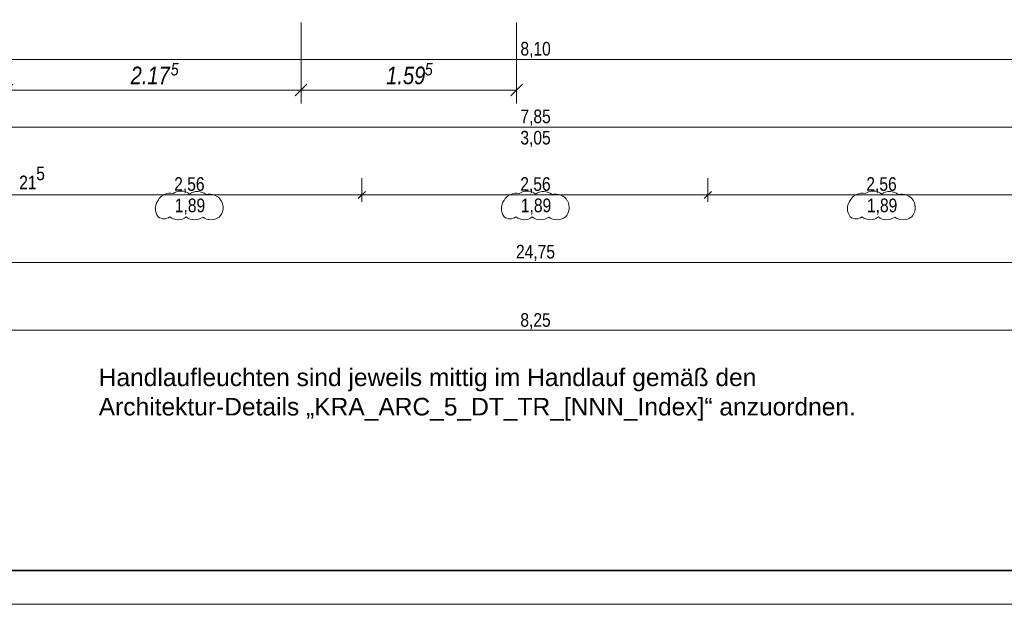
# Model space of a CAD drawing. Extents: x -620 to 300, y 62 to 1112.
# Tile 53 of 235: x -284 to -139, y 62 to 149. Entities that reach past the tile are written whole.
import ezdxf

# ---------------------------------------------------------------- set-up
doc = ezdxf.new("R2010")
doc.units = 0
doc.layers.get('0').update_dxf_attribs({"lineweight": 13})
for name, color, linetype, lineweight, true_color in [('00_E_ST_Handlaufleuchte_Bem', 7, 'Continuous', 5, 0x7d7d00), ('70 -76 Bemaßung- 2 Allgemein', 9, 'Continuous', 5, 0x808080), ('70 -77 Revision- 2 Wolken', 7, 'Continuous', 18, 0x944cff)]:
    doc.layers.add(name, color=color, linetype=linetype, lineweight=lineweight, true_color=true_color)
doc.layers.add('iwb_Plankopf Rahmen', color=7, linetype='Continuous', lineweight=35)
doc.styles.get("Standard").update_dxf_attribs({"font": 'ARIALN.TTF'})

# ---------------------------------------------------------------- blocks, each defined once
blk = doc.blocks.new('Referenz-A06CPVE6L0')
at = {"layer": '70 -76 Bemaßung- 2 Allgemein', "color": 0, "linetype": 'Continuous', "ltscale": 0.13}
for p, q in [((-128.14, 142.95), (-288.02, 142.95)), ((-128.14, 142.95), (-288.02, 142.95)), ((-130.64, 132.95), (-285.52, 132.95)), ((-233.68, 125.45), (-233.68, 121.95)), ((-233.68, 125.45), (-233.68, 121.95)), ((-182.48, 125.45), (-182.48, 121.95)), ((-182.48, 125.45), (-182.48, 121.95)), ((-285.88, 122.95), (-283.82, 122.95)), ((-285.88, 122.95), (-283.82, 122.95)), ((-283.82, 122.95), (-282.76, 122.95)), ((-234.74, 122.95), (-283.82, 122.95)), ((-232.68, 122.95), (-234.74, 122.95)), ((-234.68, 122.95), (-232.62, 122.95)), ((-183.54, 122.95), (-232.62, 122.95)), ((-181.48, 122.95), (-183.54, 122.95)), ((-183.48, 122.95), (-181.42, 122.95)), ((-132.34, 122.95), (-181.42, 122.95)), ((38.36, 112.95), (-454.52, 112.95)), ((-126.64, 102.95), (-289.52, 102.95))]:
    blk.add_line(p, q, dxfattribs=at)
at = {"layer": '70 -76 Bemaßung- 2 Allgemein', "color": 0, "linetype": 'Continuous', "lineweight": 20, "ltscale": 0.2}
for p, q in [((-233.15, 123.48), (-234.21, 122.42)), ((-234.21, 122.42), (-233.15, 123.48)), ((-181.95, 123.48), (-183.01, 122.42)), ((-183.01, 122.42), (-181.95, 123.48))]:
    blk.add_line(p, q, dxfattribs=at)
at = {"layer": '70 -77 Revision- 2 Wolken', "color": 0, "linetype": 'Continuous', "ltscale": 0.18}
for centre, major_axis in [((-262.05, 121.17), (-0.84, 1.85)), ((-262.05, 121.17), (0.44, 1.98)), ((-260.44, 121.49), (0.06, 2.03)), ((-260.44, 121.49), (1.27, 1.59)), ((-258, 121.42), (0.06, 2.03)), ((-258, 121.42), (1.27, 1.59)), ((-256.22, 121.05), (0.77, 1.88)), ((-256.22, 121.05), (1.74, 1.05)), ((-210.85, 121.17), (-0.84, 1.85)), ((-210.85, 121.17), (0.44, 1.98)), ((-209.24, 121.49), (0.06, 2.03)), ((-209.24, 121.49), (1.27, 1.59)), ((-206.8, 121.42), (0.06, 2.03)), ((-206.8, 121.42), (1.27, 1.59)), ((-205.02, 121.05), (0.77, 1.88)), ((-205.02, 121.05), (1.74, 1.05)), ((-159.65, 121.17), (-0.84, 1.85)), ((-159.65, 121.17), (0.44, 1.98)), ((-158.04, 121.49), (0.06, 2.03)), ((-158.04, 121.49), (1.27, 1.59)), ((-155.6, 121.42), (0.06, 2.03)), ((-155.6, 121.42), (1.27, 1.59)), ((-153.82, 121.05), (0.77, 1.88)), ((-153.82, 121.05), (1.74, 1.05)), ((-262.2, 120.93), (-1.63, 1.22)), ((-262.2, 120.93), (-2.03, 0)), ((-256.24, 121.09), (2.02, -0.26)), ((-211, 120.93), (-1.63, 1.22)), ((-211, 120.93), (-2.03, 0)), ((-205.04, 121.09), (2.02, -0.26)), ((-159.8, 120.93), (-1.63, 1.22)), ((-159.8, 120.93), (-2.03, 0)), ((-153.84, 121.09), (2.02, -0.26)), ((-262.96, 120.86), (-0.87, -1.15)), ((-262.96, 120.86), (-0.01, -1.44)), ((-260.87, 121.32), (-1.23, -1.62)), ((-260.87, 121.32), (-0.01, -2.03)), ((-258.43, 121.31), (-1.23, -1.62)), ((-258.43, 121.31), (-0.01, -2.03)), ((-256, 121.3), (-1.23, -1.62)), ((-256, 121.3), (-0.01, -2.03)), ((-256.24, 121.09), (1.46, -1.42)), ((-211.76, 120.86), (-0.87, -1.15)), ((-211.76, 120.86), (-0.01, -1.44)), ((-209.67, 121.32), (-1.23, -1.62)), ((-209.67, 121.32), (-0.01, -2.03)), ((-207.23, 121.31), (-1.23, -1.62)), ((-207.23, 121.31), (-0.01, -2.03)), ((-204.8, 121.3), (-1.23, -1.62)), ((-204.8, 121.3), (-0.01, -2.03)), ((-205.04, 121.09), (1.46, -1.42)), ((-160.56, 120.86), (-0.87, -1.15)), ((-160.56, 120.86), (-0.01, -1.44)), ((-158.47, 121.32), (-1.23, -1.62)), ((-158.47, 121.32), (-0.01, -2.03)), ((-156.03, 121.31), (-1.23, -1.62)), ((-156.03, 121.31), (-0.01, -2.03)), ((-153.6, 121.3), (-1.23, -1.62)), ((-153.6, 121.3), (-0.01, -2.03)), ((-153.84, 121.09), (1.46, -1.42))]:
    blk.add_ellipse(centre, major_axis=major_axis, ratio=1, start_param=0, end_param=0.643501, dxfattribs=at)
at = {"layer": '70 -76 Bemaßung- 2 Allgemein', "color": 0, "linetype": 'Continuous', "ltscale": 0.13, "char_height": 2.0138, "attachment_point": 1}
for s, insert in [('{\\fArial Narrow;8,10}', (-210.22, 145.57)), ('{\\fArial Narrow;8,10}', (-210.22, 145.57)), ('{\\fArial Narrow;7,85}', (-210.22, 135.57)), ('{\\fArial Narrow;3,05}', (-210.23, 132.42)), ('{\\fArial Narrow;5}', (-281.86, 127.14)), ('{\\fArial Narrow;21}', (-284.37, 125.8)), ('{\\fArial Narrow;2,56}', (-261.44, 125.57)), ('{\\fArial Narrow;2,56}', (-210.24, 125.57)), ('{\\fArial Narrow;2,56}', (-159.04, 125.57)), ('{\\fArial Narrow;1,89}', (-261.35, 122.41)), ('{\\fArial Narrow;1,89}', (-210.15, 122.41)), ('{\\fArial Narrow;1,89}', (-158.95, 122.41)), ('{\\fArial Narrow;24,75}', (-210.88, 115.57)), ('{\\fArial Narrow;8,25}', (-210.23, 105.47))]:
    blk.add_mtext(s, dxfattribs=dict(at, insert=insert))
blk = doc.blocks.new('Maß-A06CPVGWL0')
at = {"color": 0, "linetype": 'ByBlock', "lineweight": -2, "ltscale": 0.13}
for p, q in [((-242.68, 136.45), (-242.68, 148.45)), ((-210.78, 136.45), (-210.78, 148.45)), ((-241.83, 139.3), (-243.53, 137.6)), ((-242.68, 138.45), (-210.78, 138.45)), ((-209.93, 139.3), (-211.63, 137.6))]:
    blk.add_line(p, q, dxfattribs=at)
at = {"color": 0, "linetype": 'ByBlock', "lineweight": -2, "ltscale": 0.13, "attachment_point": 1}
for s, insert, char_height in [('{\\fArial Narrow|b0|i1;1.59}', (-230.08, 141.92), 2.6), ('{\\fArial Narrow|b0|i1;5}', (-224.37, 142.44), 1.82)]:
    blk.add_mtext(s, dxfattribs=dict(at, insert=insert, char_height=char_height))
blk = doc.blocks.new('Maß-A06CPVGYL0')
at = {"color": 0, "linetype": 'ByBlock', "lineweight": -2, "ltscale": 0.13}
for p, q in [((-286.18, 136.45), (-286.18, 148.45)), ((-242.68, 136.45), (-242.68, 148.45)), ((-287.03, 137.6), (-285.33, 139.3)), ((-242.68, 138.45), (-286.18, 138.45)), ((-243.53, 137.6), (-241.83, 139.3))]:
    blk.add_line(p, q, dxfattribs=at)
at = {"color": 0, "linetype": 'ByBlock', "lineweight": -2, "ltscale": 0.13, "attachment_point": 1}
for s, insert, char_height in [('{\\fArial Narrow|b0|i1;2.17}', (-267.89, 141.92), 2.6), ('{\\fArial Narrow|b0|i1;5}', (-261.95, 142.44), 1.82)]:
    blk.add_mtext(s, dxfattribs=dict(at, insert=insert, char_height=char_height))

msp = doc.modelspace()

# ---------------------------------------------------------------- linework, layer by layer
at = {"layer": 'iwb_Plankopf Rahmen', "color": 8, "lineweight": 13, "ltscale": 0.13, "true_color": 0x808080}
msp.add_lwpolyline([(300.35, 62.43), (-619.65, 62.43), (-619.65, 1112.43), (300.35, 1112.43), (300.35, 62.43)], close=True, dxfattribs=at)
at = {"layer": 'iwb_Plankopf Rahmen', "ltscale": 0.35}
msp.add_lwpolyline([(-599.65, 67.43), (-599.65, 1107.43), (295.35, 1107.43), (295.35, 67.43), (-599.65, 67.43)], close=True, dxfattribs=at)

# ---------------------------------------------------------------- block references
at = {"color": 8, "lineweight": 13, "ltscale": 0.13, "true_color": 0x808080}
msp.add_blockref('Referenz-A06CPVE6L0', (0, 0), dxfattribs=at)
at = {"layer": '00_E_ST_Handlaufleuchte_Bem', "ltscale": 0.13}
for name in ['Maß-A06CPVGYL0', 'Maß-A06CPVGWL0']:
    msp.add_blockref(name, (0, 0), dxfattribs=at)

# ---------------------------------------------------------------- texts
at = {"layer": '00_E_ST_Handlaufleuchte_Bem', "ltscale": 0.13, "char_height": 2.6, "attachment_point": 1}
for s, insert in [('{\\fArial;Handlaufleuchten sind jeweils mittig im Handlauf gemäß den }', (-272.61, 97.29)), ('{\\fArial;Architektur-Details „KRA_ARC_5_DT_TR_[NNN_Index]“ anzuordnen.}', (-272.61, 92.95))]:
    msp.add_mtext(s, dxfattribs=dict(at, insert=insert))

doc.saveas('drawing.dxf')
